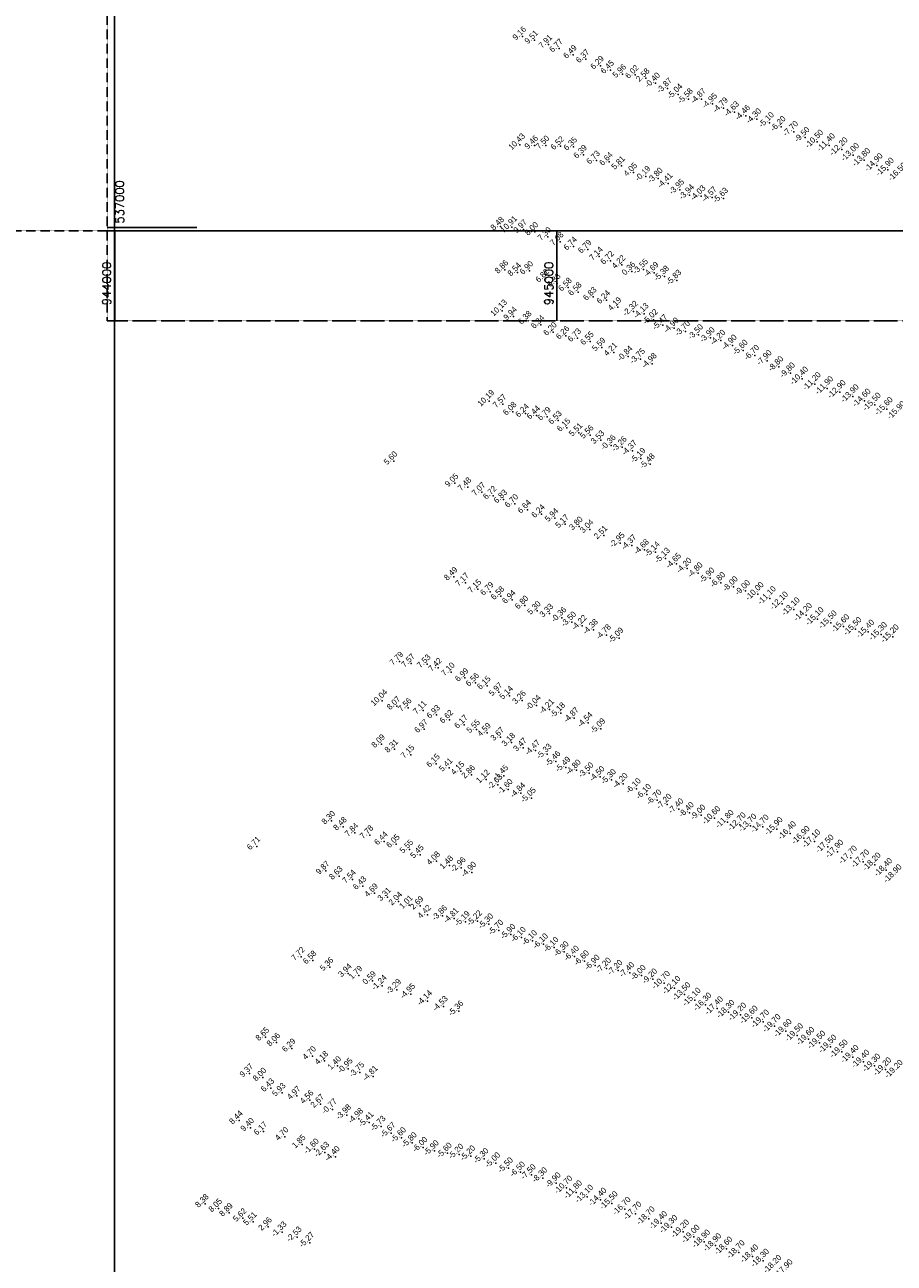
# Model space of a CAD drawing. Header units: feet. Extents: x 923032 to 950902, y 470215 to 606658.
# Tile 20 of 66: x 943817 to 945750, y 534697 to 537451. Entities that reach past the tile are written whole.
import ezdxf
from ezdxf.enums import TextEntityAlignment as Align

# ---------------------------------------------------------------- set-up
doc = ezdxf.new("R2010")
doc.units = ezdxf.units.FT
doc.header["$MEASUREMENT"] = 0
doc.header["$XCLIPFRAME"] = 0
doc.header["$PDSIZE"] = 100
doc.linetypes.add('DASHED', pattern=[0.75, 0.5, -0.25])
doc.linetypes.add('DASHED2', pattern=[0.375, 0.25, -0.125])
doc.layers.add('ALIGNSPACE-24x36', color=1, linetype='DASHED2', plot=False)
for name, color, linetype in [('ELEV8', 7, 'Continuous'), ('GRID-LABELS-X', 7, 'Continuous'), ('GRID-LABELS-Y', 7, 'Continuous'), ('GRID-TICKS-X', 7, 'Continuous'), ('GRID-TICKS-Y', 7, 'Continuous'), ('MATCHLINE', 7, 'DASHED'), ('POINTS8', 7, 'Continuous')]:
    doc.layers.add(name, color=color, linetype=linetype)
doc.layers.add('MrSID', color=251, linetype='Continuous', transparency=0.2)
doc.styles.add('MM-STANDARD', font='txt', dxfattribs={"height": 1})
doc.styles.get("Standard").update_dxf_attribs({"font": 'simplex.shx'})
picture_1 = doc.add_image_def('image4.sid', size_in_pixel=(6320, 6970))
picture_2 = doc.add_image_def('image6.sid', size_in_pixel=(6316, 6967))

msp = doc.modelspace()

# ---------------------------------------------------------------- linework, layer by layer
at = {"layer": 'ALIGNSPACE-24x36'}
for points in [[(944000, 541048.6), (950900.2, 541048.6), (950900.2, 536792.8), (944000, 536792.8)], [(943000, 536992.8), (949900.2, 536992.8), (949900.2, 532737), (943000, 532737)]]:
    msp.add_lwpolyline(points, close=True, dxfattribs=at)
at = {"layer": 'GRID-TICKS-X', "const_width": 4, "flags": 128}
for points in [[(944016.7, 536992.8), (944016.7, 536792.8)], [(945000, 536992.8), (945000, 536792.8)]]:
    msp.add_lwpolyline(points, dxfattribs=at)
at = {"layer": 'GRID-TICKS-Y', "const_width": 4, "flags": 128}
msp.add_lwpolyline([(944000, 537000), (944200, 537000)], dxfattribs=at)
at = {"layer": 'MATCHLINE'}
for p, q in [((944000, 536992.8), (950000, 536992.8)), ((944000, 536792.8), (950000, 536792.8))]:
    msp.add_line(p, q, dxfattribs=at)
at = {"layer": 'POINTS8', "color": 250, "linetype": 'Continuous', "lineweight": 0, "transparency": 33554687}
for p in [(944923.9, 537424.9, 9.2), (944950.5, 537416.6, 9.5), (944981.8, 537407, 7.9), (945005.4, 537397.9, 6.8), (945036.4, 537383.9, 6.5), (945064.4, 537374.4, 6.4), (945096.8, 537359.9, 6.3), (945119.3, 537350.1, 6.5), (945146.3, 537341.2, 6), (945174.2, 537339.3, 6), (945198.2, 537332.2, 2.6), (945219.6, 537320.9, -0.4), (945246, 537308.9, -3.9), (945269.5, 537296.2, -5), (945292.5, 537285.7, -5.6), (945321.4, 537285.7, -4.9), (945346.5, 537275, -5), (945370.7, 537265.6, -4.8), (945395.3, 537256.9, -4.6), (945420, 537248.7, -4.5), (945444.6, 537241.3, -4.3), (945473, 537232.8, -5.1), (945498.9, 537224.1, -6.2), (945526.7, 537213.1, -7.7), (945552.2, 537199.9, -9.5), (945579.1, 537190.3, -10.5), (944918, 537184, 10.4), (944950.5, 537182.6, 9.5), (944975.6, 537182.6, 7.5), (945008.3, 537180.9, 6.5), (945037.2, 537179.4, 6.3), (945059.2, 537161.9, 6.4), (945605.3, 537182.5, -11.4), (945633.5, 537173.5, -12.2), (945087.9, 537149, 6.7), (945116.6, 537145.8, 6.6), (945143.6, 537137.1, 5.8), (945658.9, 537160.8, -13), (945683.8, 537149.5, -13.8), (945711.4, 537138.1, -14.9), (945170.8, 537122.1, 4.1), (945198, 537113.3, -0.2), (945225.6, 537109.2, -3.8), (945736.3, 537128.1, -15.9), (945247.5, 537098, -4.4), (945273.3, 537083.8, -3.9), (945295.4, 537072.2, -3.9), (945320.7, 537070, -4), (945345.7, 537067.1, -4.6), (945370.9, 537064.8, -5.6), (944874.8, 537002, 8.5), (944900.3, 537000.5, 10.9), (944925.7, 536995.9, 10), (944950.9, 536990.5, 8), (944979.8, 536979, 7.3), (945007.1, 536968.2, 7.1), (945037, 536957.6, 6.7), (945069.1, 536950.8, 6.8), (945094.4, 536935.3, 7.1), (945119.1, 536926, 6.7), (945144.6, 536916.7, 4.2), (944884.2, 536905.7, 8.9), (944912.7, 536900, 8.5), (944939.5, 536903.7, 6.9), (944974.8, 536886, 6.8), (945166.7, 536902.1, 0.4), (945192.9, 536906.6, -3.5), (945216.4, 536899.6, -4.7), (945239.7, 536891.3, -5.4), (945000.5, 536875.9, 6.4), (945025.4, 536866.5, 6.6), (945267.1, 536882.3, -5.8), (945047.3, 536856.6, 6.6), (945080.6, 536845.7, 6.8), (945110.6, 536838.5, 6.2), (944878.2, 536814.4, 10.1), (945135.9, 536823.1, 4.2), (945170.6, 536813.2, -2.3), (945194.2, 536808.1, -4.1), (944903.6, 536802, 9.9), (944936, 536792.8, 6.4), (944964.6, 536783.3, 6.3), (945214.7, 536794.7, -5), (945236.1, 536782.7, -5.5), (945261.1, 536775.9, -4.9), (944992.1, 536767.6, 6.2), (945020, 536759.5, 6.3), (945046.1, 536753.8, 6.7), (945286.4, 536768.8, -3.7), (945315.3, 536761.2, -3.5), (945341.5, 536754.6, -3.9), (945364.9, 536748.8, -4.2), (945074.3, 536746.8, 6.6), (945100.4, 536733.3, 5.6), (945126.6, 536722.4, 4.2), (945390.3, 536738, -4.9), (945414.7, 536726.6, -5.6), (945158.5, 536713, -0.8), (945186.2, 536707.3, -3.7), (945212.3, 536697.2, -5), (945440.3, 536715.2, -6.7), (945468.1, 536703.7, -7.9), (945493.9, 536690.2, -8.8), (945519.7, 536676.2, -9.8), (945545.6, 536663.5, -10.4), (945573.8, 536651.3, -11.2), (945601.3, 536642.3, -11.9), (944849.6, 536613.8, 10.2), (945629.1, 536633.7, -12.9), (945658.2, 536624.1, -13.9), (945684.5, 536614.6, -14.6), (944879.9, 536607.4, 7.6), (944902.5, 536590.5, 6.1), (944930.1, 536586.2, 6.2), (945707.3, 536605.6, -15.5), (945733.9, 536595.8, -15.6), (944954.9, 536581.9, 6.4), (944978.9, 536579.1, 6.8), (945003.2, 536570.6, 6.5), (945022.2, 536554.3, 6.2), (945049.1, 536543.7, 5.5), (945073.8, 536538.6, 5.6), (945097.9, 536526.9, 3.5), (945121.2, 536515.2, -0.4), (945145.6, 536511.6, -3.3), (945168.2, 536503.4, -4.4), (944637.4, 536480.5, 5.6), (945187.2, 536486.3, -5.2), (945207.9, 536473.7, -5.5), (944773.4, 536431.4, 9.1), (944802.1, 536422.6, 7.5), (944833.2, 536411.7, 7.1), (944858.1, 536403.5, 6.7), (944881.7, 536395.1, 6.8), (944906.3, 536385.3, 6.7), (944934.7, 536372.5, 6.6), (944965.6, 536362.6, 6.2), (944995.5, 536353.8, 5.9), (945018.7, 536340, 5.2), (945049.7, 536335.3, 3.8), (945073.7, 536328.8, 3), (945104.6, 536315.2, 2.5), (945141.1, 536298.4, -2.9), (945166.9, 536293.2, -4.4), (945194.9, 536283, -4.7), (945219.1, 536277.9, -5.1), (945241.6, 536264, -5.1), (945266.3, 536252.1, -4.7), (945289.8, 536241.8, -4.2), (945314.4, 536231.6, -4.8), (944771.3, 536223.2, 8.5), (944796.7, 536210.2, 7.2), (945340.7, 536220.2, -5.9), (945364.7, 536210.1, -6.8), (945392.7, 536200.7, -8), (944824.3, 536195.7, 7.2), (944851.7, 536190, 6.8), (944875.3, 536180.2, 6.6), (944900.5, 536171.7, 6.9), (945419.9, 536192.2, -9), (945446.7, 536184.5, -10), (945473.9, 536175.1, -11.1), (944928.9, 536159.5, 6.8), (944956.4, 536147.4, 5.3), (945500.8, 536163.2, -12.1), (945527, 536150.4, -13.1), (944984, 536141.6, 3.3), (945011.3, 536132.2, -0.4), (945033.2, 536122.2, -3.5), (945554.2, 536138.1, -14.2), (945580, 536128.7, -15.1), (945609.2, 536121.2, -15.5), (945056.6, 536114.5, -4.2), (945081.5, 536105.3, -4.4), (945110.4, 536093.8, -4.8), (945637.3, 536112.9, -15.6), (945664.4, 536106.5, -15.5), (945692.7, 536100.8, -15.4), (945721, 536095.3, -15.3), (945747.3, 536090.1, -15.2), (945138.3, 536086.5, -5.1), (944650.4, 536034.8, 7.8), (944676.4, 536030.3, 7.6), (944711.5, 536028.7, 7.5), (944736.5, 536021, 7.4), (944765.1, 536010.9, 7.1), (944795.8, 535998.3, 7), (944819.2, 535987.8, 6.6), (944844.8, 535980.8, 6.1), (944871, 535966.4, 6), (944894.6, 535958.7, 5.1), (944611.9, 535947.6, 10), (944644.1, 535935.5, 8.1), (944669.2, 535931.9, 7.6), (944702.7, 535925.7, 7.1), (944923.3, 535948.4, 3.3), (944954.6, 535936.7, 0), (944983.9, 535927.9, -4.2), (944732.5, 535916.4, 6.9), (944761.6, 535905.4, 6.6), (945008.6, 535920, -5.2), (945038.9, 535909.1, -4.9), (945069.6, 535898.4, -4.5), (944705.3, 535884.4, 7), (944794.1, 535894.1, 6.2), (944821.2, 535884, 5.5), (944845.4, 535876.5, 4.6), (945097.9, 535884.8, -5.1), (944610.1, 535851.1, 8.1), (944639.3, 535840.3, 8.3), (944874.9, 535866.8, 3.7), (944899.6, 535854.4, 3.2), (944925.4, 535843, 3.5), (944675.3, 535827.7, 7.1), (944952.8, 535836.6, -4.5), (944978.5, 535828.5, -5.3), (944998, 535812.2, -5.5), (944732, 535807.5, 6.2), (944760.3, 535798.2, 5.4), (944786.6, 535790.9, 4.1), (945020.4, 535799.3, -5.5), (945043.6, 535792.9, -4.8), (945071.6, 535786.7, -3.5), (944810.2, 535783.1, 2.9), (944842.8, 535772.5, 1.1), (944869.2, 535760.5, -2.6), (944882.1, 535781, -1.4), (945096.3, 535778.3, -4.5), (945121.7, 535772, -5.3), (945147.9, 535763.1, -4.2), (944892, 535750, -1.6), (944920.1, 535742, -4.8), (944943.5, 535731.2, -5.1), (945177.1, 535751.5, -6.1), (945199.9, 535738.8, -6.1), (945223, 535726.5, -6.7), (945245.5, 535716.9, -7.2), (945271.7, 535706.7, -7.4), (944499.2, 535680.8, 8.3), (945295, 535698.6, -8.4), (945320.8, 535692.9, -9), (945350.3, 535686.3, -10.6), (945379.9, 535677.7, -11.8), (944525.1, 535667.2, 8.5), (944550.7, 535653.8, 7.8), (944584, 535648.8, 7.8), (945407, 535672, -12.7), (945430.8, 535669.1, -13.7), (945458, 535667.4, -14.7), (945488.9, 535662, -15.9), (945518.7, 535652.4, -16.4), (944332.8, 535623.8, 6.7), (944616.1, 535634.8, 6.4), (944642.9, 535628.7, 6), (945549.2, 535641.9, -16.9), (945572.8, 535634.3, -17.1), (945602.4, 535622.8, -17.5), (944672.7, 535616.8, 5.5), (944696.3, 535605.3, 5.4), (945624, 535611.5, -17.9), (945654.1, 535598.3, -17.7), (944486.6, 535569.3, 9.9), (944732.4, 535590.6, 4.1), (944761.7, 535581.5, 1.5), (944787.5, 535576.3, -3), (944810.9, 535565.7, -4.9), (945681.6, 535589.7, -17.7), (945707, 535582.9, -18.2), (945732.6, 535570.6, -18.4), (944515.8, 535557.8, 8.6), (944545.3, 535549.8, 7.5), (944568.8, 535535.4, 6.4), (944594.3, 535519.6, 4.7), (944623.5, 535510.5, 3.3), (944648.2, 535501, 2), (944671.9, 535493.1, 1), (944695.9, 535491.2, 2.7), (944712.5, 535471.7, 4.4), (944746.1, 535469, -3.9), (944771.8, 535463.3, -4.8), (944796.7, 535456.2, -5.2), (944823.6, 535457.6, -5.2), (944848.8, 535450.9, -5.3), (944871.2, 535436.9, -5.7), (944898.1, 535427.6, -5.9), (944921.4, 535420.9, -6.1), (944946.1, 535413.7, -6.1), (944970.5, 535406.4, -6.1), (944431.7, 535378.1, 7.7), (944994, 535398.6, -6.1), (945016.6, 535388.9, -6.3), (945039.5, 535379.2, -6.4), (944457.6, 535370, 6.6), (944495.4, 535355, 5.4), (945061.7, 535368.8, -6.6), (945085.6, 535358.9, -6.9), (945110.7, 535352.5, -7.2), (945136.3, 535347.5, -7.2), (944536.1, 535341.3, 3.9), (944559.7, 535336.3, 1.8), (944590.1, 535324.6, 0.6), (945162.6, 535342.7, -7.4), (945188, 535336.3, -8), (945213.4, 535328.4, -9.2), (945238.4, 535319.7, -10.7), (944611.9, 535313.9, -1.2), (944643.9, 535305, -3.3), (944675.2, 535295.1, -4.9), (945261.7, 535308.6, -12.1), (945284, 535294.5, -13.5), (944712.8, 535279.7, -4.1), (944747.7, 535267.3, -4.5), (945306.8, 535282.1, -15.1), (945330.8, 535271.4, -16.3), (945356.3, 535262.9, -17.4), (944782.3, 535256.9, -5.4), (945382, 535255.2, -18.3), (945408.1, 535249.2, -19.2), (945433.6, 535242.4, -19.6), (945458.8, 535233.6, -19.7), (945484.4, 535223.6, -19.7), (945509.1, 535212.8, -19.6), (944352.4, 535199.5, 8.7), (944377, 535187.3, 8.1), (945534.4, 535203.4, -19.5), (945559.6, 535194.9, -19.6), (945584.1, 535186.7, -19.5), (944411.1, 535174.5, 6.3), (944456.6, 535157.5, 4.7), (945608.8, 535177.7, -19.5), (945633.8, 535167, -19.5), (945658, 535155.1, -19.4), (944483.7, 535146.7, 4.2), (944512.5, 535135.5, 1.4), (944536.3, 535129.2, -0.9), (945682.1, 535144.3, -19.4), (945706.2, 535135.6, -19.3), (945730.6, 535127.4, -19.2), (944316.9, 535118.7, 9.4), (944346.2, 535109.6, 8), (944562, 535120.5, -3.7), (944591.7, 535112.2, -4.8), (944363.8, 535086, 6.4), (944388.9, 535075.8, 5.9), (944422.2, 535068.8, 5), (944451.1, 535059.6, 4.6), (944474.7, 535050.6, 2.7), (944293.7, 535014, 8.4), (944501.1, 535038.9, -0.8), (944532.7, 535026.1, -4), (944559.5, 535017.8, -5), (944318.9, 534998.1, 9.4), (944348, 534989.7, 6.2), (944582.6, 535009.9, -5.4), (944609.3, 535000.7, -5.7), (944631.5, 534986.3, -5.7), (944395.4, 534977.7, 4.7), (944433.4, 534960.6, 1.8), (944654.7, 534975.4, -5.6), (944678.7, 534964.3, -5.8), (944461, 534950.2, -1.6), (944484, 534942.9, -2.6), (944507.6, 534933.5, -4.4), (944702.7, 534953.9, -6), (944727.7, 534946.4, -5.9), (944756.7, 534941.1, -5.6), (944782.5, 534938.6, -5.2), (944808.8, 534934.9, -5.2), (944838.3, 534929, -5.3), (944864.2, 534919.5, -5), (944892.6, 534908.2, -5.5), (944919.3, 534899, -6.5), (944943.5, 534893.1, -7.5), (944968.8, 534886.2, -8.3), (944998.8, 534875, -9.9), (945021.2, 534864.4, -10.7), (945042.8, 534853.8, -11.8), (944218, 534828.6, 8.4), (945067.6, 534844.2, -13.1), (945097.2, 534837.4, -14.4), (945122.2, 534829.7, -15.5), (944247.8, 534818.6, 8), (944271.6, 534808.7, 8.9), (944302.1, 534797.1, 5.6), (945151, 534817.1, -16.7), (945175.2, 534806.7, -17.7), (945204.5, 534795.8, -18.7), (944324.9, 534788.9, 5.5), (944358.5, 534777.4, 3), (944389, 534765.7, -1.3), (945232.1, 534785.5, -19.4), (945255.1, 534776.7, -19.3), (945281, 534766.7, -19.2), (944422.7, 534754.5, -2.5), (944450.7, 534742, -5.3), (945304.4, 534755.1, -19), (945327.6, 534744.4, -18.9), (945352.5, 534736.2, -18.9), (945377.2, 534728.9, -18.6), (945404.6, 534720.6, -18.7), (945434.9, 534711.4, -18.4), (945458.7, 534701.7, -18.3)]:
    msp.add_point(p, dxfattribs=at)

# ---------------------------------------------------------------- texts
at = {"layer": 'ELEV8', "color": 18, "true_color": 0x000000, "transparency": 33554687, "style": 'MM-STANDARD'}
for s, p in [('9.16', (944923.9, 537424.9, 9.2)), ('9.51', (944950.5, 537416.6, 9.5)), ('7.91', (944981.8, 537407, 7.9)), ('6.77', (945005.4, 537397.9, 6.8)), ('6.49', (945036.4, 537383.9, 6.5)), ('6.37', (945064.4, 537374.4, 6.4)), ('6.29', (945096.8, 537359.9, 6.3)), ('6.45', (945119.3, 537350.1, 6.5)), ('5.96', (945146.3, 537341.2, 6)), ('6.02', (945174.2, 537339.3, 6)), ('2.58', (945198.2, 537332.2, 2.6)), ('-0.40', (945219.6, 537320.9, -0.4)), ('-3.87', (945246, 537308.9, -3.9)), ('-5.04', (945269.5, 537296.2, -5)), ('-5.58', (945292.5, 537285.7, -5.6)), ('-4.87', (945321.4, 537285.7, -4.9)), ('-4.95', (945346.5, 537275, -5)), ('-4.79', (945370.7, 537265.6, -4.8)), ('-4.63', (945395.3, 537256.9, -4.6)), ('-4.46', (945420, 537248.7, -4.5)), ('-4.30', (945444.6, 537241.3, -4.3)), ('-5.10', (945473, 537232.8, -5.1)), ('-6.20', (945498.9, 537224.1, -6.2)), ('-7.70', (945526.7, 537213.1, -7.7)), ('-9.50', (945552.2, 537199.9, -9.5)), ('-10.50', (945579.1, 537190.3, -10.5)), ('10.43', (944918, 537184, 10.4)), ('9.46', (944950.5, 537182.6, 9.5)), ('7.50', (944975.6, 537182.6, 7.5)), ('6.52', (945008.3, 537180.9, 6.5)), ('6.35', (945037.2, 537179.4, 6.3)), ('-11.40', (945605.3, 537182.5, -11.4)), ('-12.20', (945633.5, 537173.5, -12.2)), ('-13.00', (945658.9, 537160.8, -13)), ('6.39', (945059.2, 537161.9, 6.4)), ('6.73', (945087.9, 537149, 6.7)), ('6.64', (945116.6, 537145.8, 6.6)), ('-13.80', (945683.8, 537149.5, -13.8)), ('-14.90', (945711.4, 537138.1, -14.9)), ('5.81', (945143.6, 537137.1, 5.8)), ('4.05', (945170.8, 537122.1, 4.1)), ('-0.19', (945198, 537113.3, -0.2)), ('-3.80', (945225.6, 537109.2, -3.8)), ('-15.90', (945736.3, 537128.1, -15.9)), ('-16.50', (945763.7, 537117, -16.5)), ('-4.41', (945247.5, 537098, -4.4)), ('-3.95', (945273.3, 537083.8, -3.9)), ('-3.94', (945295.4, 537072.2, -3.9)), ('-4.03', (945320.7, 537070, -4)), ('-4.57', (945345.7, 537067.1, -4.6)), ('-5.63', (945370.9, 537064.8, -5.6)), ('8.48', (944874.8, 537002, 8.5)), ('10.91', (944900.3, 537000.5, 10.9)), ('9.97', (944925.7, 536995.9, 10)), ('8.00', (944950.9, 536990.5, 8)), ('7.30', (944979.8, 536979, 7.3)), ('7.08', (945007.1, 536968.2, 7.1)), ('6.74', (945037, 536957.6, 6.7)), ('6.79', (945069.1, 536950.8, 6.8)), ('7.14', (945094.4, 536935.3, 7.1)), ('6.72', (945119.1, 536926, 6.7)), ('8.86', (944884.2, 536905.7, 8.9)), ('8.54', (944912.7, 536900, 8.5)), ('6.90', (944939.5, 536903.7, 6.9)), ('4.22', (945144.6, 536916.7, 4.2)), ('0.36', (945166.7, 536902.1, 0.4)), ('-3.55', (945192.9, 536906.6, -3.5)), ('-4.69', (945216.4, 536899.6, -4.7)), ('-5.38', (945239.7, 536891.3, -5.4)), ('6.82', (944974.8, 536886, 6.8)), ('6.38', (945000.5, 536875.9, 6.4)), ('6.58', (945025.4, 536866.5, 6.6)), ('-5.83', (945267.1, 536882.3, -5.8)), ('6.58', (945047.3, 536856.6, 6.6)), ('6.83', (945080.6, 536845.7, 6.8)), ('6.24', (945110.6, 536838.5, 6.2)), ('10.13', (944878.2, 536814.4, 10.1)), ('4.19', (945135.9, 536823.1, 4.2)), ('-2.32', (945170.6, 536813.2, -2.3)), ('-4.13', (945194.2, 536808.1, -4.1)), ('9.94', (944903.6, 536802, 9.9)), ('6.38', (944936, 536792.8, 6.4)), ('6.34', (944964.6, 536783.3, 6.3)), ('-5.02', (945214.7, 536794.7, -5)), ('-5.47', (945236.1, 536782.7, -5.5)), ('6.20', (944992.1, 536767.6, 6.2)), ('6.26', (945020, 536759.5, 6.3)), ('6.73', (945046.1, 536753.8, 6.7)), ('-4.90', (945261.1, 536775.9, -4.9)), ('-3.70', (945286.4, 536768.8, -3.7)), ('-3.50', (945315.3, 536761.2, -3.5)), ('-3.90', (945341.5, 536754.6, -3.9)), ('6.55', (945074.3, 536746.8, 6.6)), ('5.59', (945100.4, 536733.3, 5.6)), ('-4.20', (945364.9, 536748.8, -4.2)), ('-4.90', (945390.3, 536738, -4.9)), ('-5.60', (945414.7, 536726.6, -5.6)), ('4.21', (945126.6, 536722.4, 4.2)), ('-0.84', (945158.5, 536713, -0.8)), ('-3.75', (945186.2, 536707.3, -3.7)), ('-4.98', (945212.3, 536697.2, -5)), ('-6.70', (945440.3, 536715.2, -6.7)), ('-7.90', (945468.1, 536703.7, -7.9)), ('-8.80', (945493.9, 536690.2, -8.8)), ('-9.80', (945519.7, 536676.2, -9.8)), ('-10.40', (945545.6, 536663.5, -10.4)), ('-11.20', (945573.8, 536651.3, -11.2)), ('-11.90', (945601.3, 536642.3, -11.9)), ('10.19', (944849.6, 536613.8, 10.2)), ('-12.90', (945629.1, 536633.7, -12.9)), ('-13.90', (945658.2, 536624.1, -13.9)), ('-14.60', (945684.5, 536614.6, -14.6)), ('7.57', (944879.9, 536607.4, 7.6)), ('6.08', (944902.5, 536590.5, 6.1)), ('-15.50', (945707.3, 536605.6, -15.5)), ('-15.60', (945733.9, 536595.8, -15.6)), ('-15.90', (945761.4, 536586.9, -15.9)), ('6.24', (944930.1, 536586.2, 6.2)), ('6.44', (944954.9, 536581.9, 6.4)), ('6.79', (944978.9, 536579.1, 6.8)), ('6.53', (945003.2, 536570.6, 6.5)), ('6.15', (945022.2, 536554.3, 6.2)), ('5.51', (945049.1, 536543.7, 5.5)), ('5.56', (945073.8, 536538.6, 5.6)), ('3.53', (945097.9, 536526.9, 3.5)), ('-0.36', (945121.2, 536515.2, -0.4)), ('-3.26', (945145.6, 536511.6, -3.3)), ('-4.37', (945168.2, 536503.4, -4.4)), ('5.60', (944637.4, 536480.5, 5.6)), ('-5.19', (945187.2, 536486.3, -5.2)), ('-5.48', (945207.9, 536473.7, -5.5)), ('9.05', (944773.4, 536431.4, 9.1)), ('7.48', (944802.1, 536422.6, 7.5)), ('7.07', (944833.2, 536411.7, 7.1)), ('6.72', (944858.1, 536403.5, 6.7)), ('6.83', (944881.7, 536395.1, 6.8)), ('6.70', (944906.3, 536385.3, 6.7)), ('6.64', (944934.7, 536372.5, 6.6)), ('6.24', (944965.6, 536362.6, 6.2)), ('5.94', (944995.5, 536353.8, 5.9)), ('5.17', (945018.7, 536340, 5.2)), ('3.80', (945049.7, 536335.3, 3.8)), ('3.04', (945073.7, 536328.8, 3)), ('2.51', (945104.6, 536315.2, 2.5)), ('-2.95', (945141.1, 536298.4, -2.9)), ('-4.37', (945166.9, 536293.2, -4.4)), ('-4.68', (945194.9, 536283, -4.7)), ('-5.14', (945219.1, 536277.9, -5.1)), ('-5.13', (945241.6, 536264, -5.1)), ('-4.65', (945266.3, 536252.1, -4.7)), ('-4.20', (945289.8, 536241.8, -4.2)), ('-4.80', (945314.4, 536231.6, -4.8)), ('8.49', (944771.3, 536223.2, 8.5)), ('7.17', (944796.7, 536210.2, 7.2)), ('-5.90', (945340.7, 536220.2, -5.9)), ('-6.80', (945364.7, 536210.1, -6.8)), ('-8.00', (945392.7, 536200.7, -8)), ('7.15', (944824.3, 536195.7, 7.2)), ('6.79', (944851.7, 536190, 6.8)), ('6.58', (944875.3, 536180.2, 6.6)), ('-9.00', (945419.9, 536192.2, -9)), ('-10.00', (945446.7, 536184.5, -10)), ('-11.10', (945473.9, 536175.1, -11.1)), ('6.94', (944900.5, 536171.7, 6.9)), ('6.80', (944928.9, 536159.5, 6.8)), ('5.30', (944956.4, 536147.4, 5.3)), ('-12.10', (945500.8, 536163.2, -12.1)), ('-13.10', (945527, 536150.4, -13.1)), ('3.33', (944984, 536141.6, 3.3)), ('-0.36', (945011.3, 536132.2, -0.4)), ('-3.50', (945033.2, 536122.2, -3.5)), ('-14.20', (945554.2, 536138.1, -14.2)), ('-15.10', (945580, 536128.7, -15.1)), ('-15.50', (945609.2, 536121.2, -15.5)), ('-4.22', (945056.6, 536114.5, -4.2)), ('-4.38', (945081.5, 536105.3, -4.4)), ('-4.78', (945110.4, 536093.8, -4.8)), ('-15.60', (945637.3, 536112.9, -15.6)), ('-15.50', (945664.4, 536106.5, -15.5)), ('-15.40', (945692.7, 536100.8, -15.4)), ('-15.30', (945721, 536095.3, -15.3)), ('-15.20', (945747.3, 536090.1, -15.2)), ('-5.09', (945138.3, 536086.5, -5.1)), ('7.79', (944650.4, 536034.8, 7.8)), ('7.57', (944676.4, 536030.3, 7.6)), ('7.53', (944711.5, 536028.7, 7.5)), ('7.42', (944736.5, 536021, 7.4)), ('7.10', (944765.1, 536010.9, 7.1)), ('6.99', (944795.8, 535998.3, 7)), ('6.56', (944819.2, 535987.8, 6.6)), ('6.15', (944844.8, 535980.8, 6.1)), ('5.97', (944871, 535966.4, 6)), ('5.14', (944894.6, 535958.7, 5.1)), ('10.04', (944611.9, 535947.6, 10)), ('8.07', (944644.1, 535935.5, 8.1)), ('7.56', (944669.2, 535931.9, 7.6)), ('3.26', (944923.3, 535948.4, 3.3)), ('-0.04', (944954.6, 535936.7, 0)), ('-4.21', (944983.9, 535927.9, -4.2)), ('7.11', (944702.7, 535925.7, 7.1)), ('6.93', (944732.5, 535916.4, 6.9)), ('6.62', (944761.6, 535905.4, 6.6)), ('-5.18', (945008.6, 535920, -5.2)), ('-4.87', (945038.9, 535909.1, -4.9)), ('-4.54', (945069.6, 535898.4, -4.5)), ('6.97', (944705.3, 535884.4, 7)), ('6.17', (944794.1, 535894.1, 6.2)), ('5.55', (944821.2, 535884, 5.5)), ('4.59', (944845.4, 535876.5, 4.6)), ('-5.09', (945097.9, 535884.8, -5.1)), ('8.09', (944610.1, 535851.1, 8.1)), ('3.67', (944874.9, 535866.8, 3.7)), ('3.18', (944899.6, 535854.4, 3.2)), ('8.31', (944639.3, 535840.3, 8.3)), ('7.15', (944675.3, 535827.7, 7.1)), ('3.47', (944925.4, 535843, 3.5)), ('-4.47', (944952.8, 535836.6, -4.5)), ('-5.33', (944978.5, 535828.5, -5.3)), ('6.15', (944732, 535807.5, 6.2)), ('5.41', (944760.3, 535798.2, 5.4)), ('4.15', (944786.6, 535790.9, 4.1)), ('-5.46', (944998, 535812.2, -5.5)), ('-5.49', (945020.4, 535799.3, -5.5)), ('-4.80', (945043.6, 535792.9, -4.8)), ('2.86', (944810.2, 535783.1, 2.9)), ('1.12', (944842.8, 535772.5, 1.1)), ('-2.63', (944869.2, 535760.5, -2.6)), ('-1.45', (944882.1, 535781, -1.4)), ('-3.50', (945071.6, 535786.7, -3.5)), ('-4.50', (945096.3, 535778.3, -4.5)), ('-5.30', (945121.7, 535772, -5.3)), ('-4.20', (945147.9, 535763.1, -4.2)), ('-1.60', (944892, 535750, -1.6)), ('-4.84', (944920.1, 535742, -4.8)), ('-6.10', (945177.1, 535751.5, -6.1)), ('-6.10', (945199.9, 535738.8, -6.1)), ('-5.05', (944943.5, 535731.2, -5.1)), ('-6.70', (945223, 535726.5, -6.7)), ('-7.20', (945245.5, 535716.9, -7.2)), ('-7.40', (945271.7, 535706.7, -7.4)), ('8.30', (944499.2, 535680.8, 8.3)), ('-8.40', (945295, 535698.6, -8.4)), ('-9.00', (945320.8, 535692.9, -9)), ('-10.60', (945350.3, 535686.3, -10.6)), ('-11.80', (945379.9, 535677.7, -11.8)), ('8.48', (944525.1, 535667.2, 8.5)), ('7.84', (944550.7, 535653.8, 7.8)), ('-12.70', (945407, 535672, -12.7)), ('-13.70', (945430.8, 535669.1, -13.7)), ('-14.70', (945458, 535667.4, -14.7)), ('-15.90', (945488.9, 535662, -15.9)), ('-16.40', (945518.7, 535652.4, -16.4)), ('7.78', (944584, 535648.8, 7.8)), ('6.44', (944616.1, 535634.8, 6.4)), ('6.05', (944642.9, 535628.7, 6)), ('-16.90', (945549.2, 535641.9, -16.9)), ('-17.10', (945572.8, 535634.3, -17.1)), ('-17.50', (945602.4, 535622.8, -17.5)), ('6.71', (944332.8, 535623.8, 6.7)), ('5.55', (944672.7, 535616.8, 5.5)), ('5.45', (944696.3, 535605.3, 5.4)), ('-17.90', (945624, 535611.5, -17.9)), ('-17.70', (945654.1, 535598.3, -17.7)), ('9.87', (944486.6, 535569.3, 9.9)), ('4.08', (944732.4, 535590.6, 4.1)), ('1.48', (944761.7, 535581.5, 1.5)), ('-2.96', (944787.5, 535576.3, -3)), ('-17.70', (945681.6, 535589.7, -17.7)), ('-18.20', (945707, 535582.9, -18.2)), ('-18.40', (945732.6, 535570.6, -18.4)), ('8.63', (944515.8, 535557.8, 8.6)), ('7.54', (944545.3, 535549.8, 7.5)), ('-4.90', (944810.9, 535565.7, -4.9)), ('-18.90', (945753.5, 535556.6, -18.9)), ('6.43', (944568.8, 535535.4, 6.4)), ('4.69', (944594.3, 535519.6, 4.7)), ('3.31', (944623.5, 535510.5, 3.3)), ('2.04', (944648.2, 535501, 2)), ('1.01', (944671.9, 535493.1, 1)), ('2.69', (944695.9, 535491.2, 2.7)), ('4.42', (944712.5, 535471.7, 4.4)), ('-3.86', (944746.1, 535469, -3.9)), ('-4.81', (944771.8, 535463.3, -4.8)), ('-5.22', (944823.6, 535457.6, -5.2)), ('-5.19', (944796.7, 535456.2, -5.2)), ('-5.30', (944848.8, 535450.9, -5.3)), ('-5.70', (944871.2, 535436.9, -5.7)), ('-5.90', (944898.1, 535427.6, -5.9)), ('-6.10', (944921.4, 535420.9, -6.1)), ('-6.10', (944946.1, 535413.7, -6.1)), ('-6.10', (944970.5, 535406.4, -6.1)), ('7.72', (944431.7, 535378.1, 7.7)), ('-6.10', (944994, 535398.6, -6.1)), ('-6.30', (945016.6, 535388.9, -6.3)), ('-6.40', (945039.5, 535379.2, -6.4)), ('6.58', (944457.6, 535370, 6.6)), ('5.36', (944495.4, 535355, 5.4)), ('-6.60', (945061.7, 535368.8, -6.6)), ('-6.90', (945085.6, 535358.9, -6.9)), ('-7.20', (945110.7, 535352.5, -7.2)), ('-7.20', (945136.3, 535347.5, -7.2)), ('3.94', (944536.1, 535341.3, 3.9)), ('1.79', (944559.7, 535336.3, 1.8)), ('0.59', (944590.1, 535324.6, 0.6)), ('-7.40', (945162.6, 535342.7, -7.4)), ('-8.00', (945188, 535336.3, -8)), ('-9.20', (945213.4, 535328.4, -9.2)), ('-10.70', (945238.4, 535319.7, -10.7)), ('-1.24', (944611.9, 535313.9, -1.2)), ('-3.29', (944643.9, 535305, -3.3)), ('-4.95', (944675.2, 535295.1, -4.9)), ('-12.10', (945261.7, 535308.6, -12.1)), ('-13.50', (945284, 535294.5, -13.5)), ('-4.14', (944712.8, 535279.7, -4.1)), ('-4.53', (944747.7, 535267.3, -4.5)), ('-15.10', (945306.8, 535282.1, -15.1)), ('-16.30', (945330.8, 535271.4, -16.3)), ('-17.40', (945356.3, 535262.9, -17.4)), ('-5.36', (944782.3, 535256.9, -5.4)), ('-18.30', (945382, 535255.2, -18.3)), ('-19.20', (945408.1, 535249.2, -19.2)), ('-19.60', (945433.6, 535242.4, -19.6)), ('-19.70', (945458.8, 535233.6, -19.7)), ('-19.70', (945484.4, 535223.6, -19.7)), ('-19.60', (945509.1, 535212.8, -19.6)), ('8.65', (944352.4, 535199.5, 8.7)), ('8.06', (944377, 535187.3, 8.1)), ('-19.50', (945534.4, 535203.4, -19.5)), ('-19.60', (945559.6, 535194.9, -19.6)), ('-19.50', (945584.1, 535186.7, -19.5)), ('-19.50', (945608.8, 535177.7, -19.5)), ('6.29', (944411.1, 535174.5, 6.3)), ('4.70', (944456.6, 535157.5, 4.7)), ('-19.50', (945633.8, 535167, -19.5)), ('-19.40', (945658, 535155.1, -19.4)), ('4.18', (944483.7, 535146.7, 4.2)), ('1.40', (944512.5, 535135.5, 1.4)), ('-0.95', (944536.3, 535129.2, -0.9)), ('-19.40', (945682.1, 535144.3, -19.4)), ('-19.30', (945706.2, 535135.6, -19.3)), ('-19.20', (945730.6, 535127.4, -19.2)), ('9.37', (944316.9, 535118.7, 9.4)), ('8.00', (944346.2, 535109.6, 8)), ('-3.75', (944562, 535120.5, -3.7)), ('-4.81', (944591.7, 535112.2, -4.8)), ('-19.20', (945756.1, 535121.8, -19.2)), ('6.43', (944363.8, 535086, 6.4)), ('5.93', (944388.9, 535075.8, 5.9)), ('4.97', (944422.2, 535068.8, 5)), ('4.56', (944451.1, 535059.6, 4.6)), ('2.67', (944474.7, 535050.6, 2.7)), ('-0.77', (944501.1, 535038.9, -0.8)), ('-3.98', (944532.7, 535026.1, -4)), ('-4.98', (944559.5, 535017.8, -5)), ('8.44', (944293.7, 535014, 8.4)), ('9.40', (944318.9, 534998.1, 9.4)), ('6.17', (944348, 534989.7, 6.2)), ('-5.41', (944582.6, 535009.9, -5.4)), ('-5.73', (944609.3, 535000.7, -5.7)), ('4.70', (944395.4, 534977.7, 4.7)), ('-5.67', (944631.5, 534986.3, -5.7)), ('-5.60', (944654.7, 534975.4, -5.6)), ('-5.80', (944678.7, 534964.3, -5.8)), ('1.85', (944433.4, 534960.6, 1.8)), ('-1.60', (944461, 534950.2, -1.6)), ('-2.63', (944484, 534942.9, -2.6)), ('-4.40', (944507.6, 534933.5, -4.4)), ('-6.00', (944702.7, 534953.9, -6)), ('-5.90', (944727.7, 534946.4, -5.9)), ('-5.60', (944756.7, 534941.1, -5.6)), ('-5.20', (944782.5, 534938.6, -5.2)), ('-5.20', (944808.8, 534934.9, -5.2)), ('-5.30', (944838.3, 534929, -5.3)), ('-5.00', (944864.2, 534919.5, -5)), ('-5.50', (944892.6, 534908.2, -5.5)), ('-6.50', (944919.3, 534899, -6.5)), ('-7.50', (944943.5, 534893.1, -7.5)), ('-8.30', (944968.8, 534886.2, -8.3)), ('-9.90', (944998.8, 534875, -9.9)), ('-10.70', (945021.2, 534864.4, -10.7)), ('-11.80', (945042.8, 534853.8, -11.8)), ('8.38', (944218, 534828.6, 8.4)), ('-13.10', (945067.6, 534844.2, -13.1)), ('-14.40', (945097.2, 534837.4, -14.4)), ('-15.50', (945122.2, 534829.7, -15.5)), ('8.05', (944247.8, 534818.6, 8)), ('8.89', (944271.6, 534808.7, 8.9)), ('-16.70', (945151, 534817.1, -16.7)), ('-17.70', (945175.2, 534806.7, -17.7)), ('-18.70', (945204.5, 534795.8, -18.7)), ('5.62', (944302.1, 534797.1, 5.6)), ('5.51', (944324.9, 534788.9, 5.5)), ('2.96', (944358.5, 534777.4, 3)), ('-19.40', (945232.1, 534785.5, -19.4)), ('-19.30', (945255.1, 534776.7, -19.3)), ('-19.20', (945281, 534766.7, -19.2)), ('-1.33', (944389, 534765.7, -1.3)), ('-2.53', (944422.7, 534754.5, -2.5)), ('-5.27', (944450.7, 534742, -5.3)), ('-19.00', (945304.4, 534755.1, -19)), ('-18.90', (945327.6, 534744.4, -18.9)), ('-18.90', (945352.5, 534736.2, -18.9)), ('-18.60', (945377.2, 534728.9, -18.6)), ('-18.70', (945404.6, 534720.6, -18.7)), ('-18.40', (945434.9, 534711.4, -18.4)), ('-18.30', (945458.7, 534701.7, -18.3)), ('-18.20', (945486.3, 534688.1, -18.2)), ('-17.90', (945511.1, 534678.3, -17.9))]:
    msp.add_text(s, height=13, rotation=45, dxfattribs=at).set_placement(p, align=Align.BOTTOM_CENTER)
at = {"layer": 'GRID-LABELS-X'}
for s, p in [('944000', (944008.3, 536827.4)), ('945000', (944991.6, 536827.4))]:
    msp.add_text(s, height=18.75, rotation=90, dxfattribs=at).set_placement(p)
at = {"layer": 'GRID-LABELS-Y'}
msp.add_text('537000', height=18.75, rotation=90, dxfattribs=at).set_placement((944037.4, 537008.7))

# ---------------------------------------------------------------- pictures from other files: only their frames are drawn
at = {"layer": 'MrSID'}
image = msp.add_image(picture_1, insert=(944016.7, 515780.5), size_in_units=(20734.9, 22867.5), dxfattribs=at)
image.set_boundary_path([(1823.22, -0.5), (-0.5, -0.5), (-0.5, 6685.05), (299.22, 6685.05), (299.22, 5448.84), (908.82, 5448.84), (908.82, 4212.627), (1213.62, 4212.627), (1213.62, 1740.205), (1518.42, 1740.205), (1518.42, 564.954), (1823.22, 564.954), (1823.22, -0.5)])
image = msp.add_image(picture_2, insert=(923454.6, 515648.7), size_in_units=(20721.8, 22857.6), dxfattribs=at)
image.set_boundary_path([(6266.817, 6641.88), (5956.935, 6641.88), (5956.935, 6966.5), (-0.5, 6966.5), (-0.5, -0.5), (6266.817, 3.077), (6266.817, 6641.88)])

doc.saveas('drawing.dxf')
